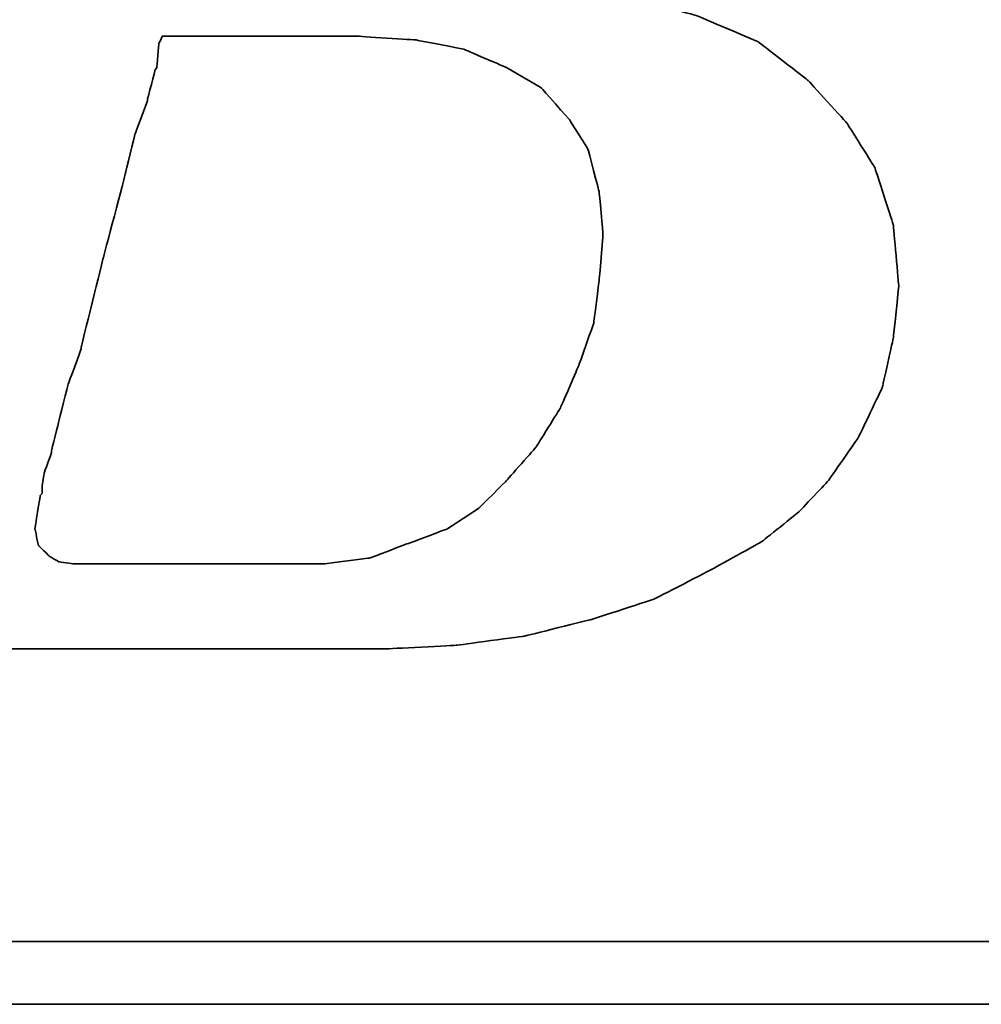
# Model space of a CAD drawing. Header units: millimetres. Extents: x 856 to 1271, y 121 to 254.
# Tile 27 of 51: x 1162.73 to 1164.68, y 160.51 to 162.51. Entities that reach past the tile are written whole.
import ezdxf

# ---------------------------------------------------------------- set-up
doc = ezdxf.new("R2010")
doc.units = ezdxf.units.MM
doc.layers.add('DIM', color=4, linetype='CONTINUOUS')
doc.layers.add('layer 1', color=7, linetype='CONTINUOUS')

# ---------------------------------------------------------------- blocks, each defined once
blk = doc.blocks.new('TBI MOTION logo(完整正式版)')
at = {"layer": 'layer 1', "color": 22, "lineweight": 35}
for points, knots in [([(-64.65375, -6.86375), (-64.65375, -6.86375), (-64.84375, -7.29625), (-64.84375, -7.29625), (-64.84375, -7.29625), (-64.84375, -7.29625), (-64.86875, -7.34375), (-64.86875, -7.34375), (-64.86875, -7.34375), (-64.86875, -7.34375), (-64.86875, -7.36875), (-64.86875, -7.36875), (-64.86875, -7.36875), (-64.86875, -7.36875), (-65.15375, -7.65375), (-65.15375, -7.65375), (-65.15375, -7.65375), (-65.15375, -7.65375), (-65.17875, -7.65375), (-65.17875, -7.65375), (-65.17875, -7.65375), (-65.17875, -7.65375), (-65.20375, -7.67875), (-65.20375, -7.67875), (-65.20375, -7.67875), (-65.20375, -7.67875), (-65.58875, -7.87125), (-65.58875, -7.87125), (-65.58875, -7.87125), (-65.58875, -7.87125), (-65.63375, -7.87125), (-65.63375, -7.87125), (-65.63375, -7.87125), (-65.63375, -7.87125), (-65.65875, -7.89375), (-65.65875, -7.89375), (-65.65875, -7.89375), (-65.65875, -7.89375), (-66.09375, -7.94375), (-66.09375, -7.94375), (-66.09375, -7.94375), (-66.09375, -7.94375), (-66.11375, -7.94375), (-66.11375, -7.94375), (-66.11375, -7.94375), (-66.11375, -7.94375), (-66.16375, -7.94375), (-66.16375, -7.94375), (-66.16375, -7.94375), (-66.16375, -7.94375), (-66.30875, -7.94375), (-66.30875, -7.94375), (-66.30875, -7.94375), (-66.30875, -7.94375), (-66.69375, -7.94375), (-66.69375, -7.94375), (-66.69375, -7.94375), (-66.69375, -7.94375), (-67.07375, -7.94375), (-67.07375, -7.94375), (-67.07375, -7.94375), (-67.07375, -7.94375), (-67.12375, -7.94375), (-67.12375, -7.94375), (-67.12375, -7.94375), (-67.12375, -7.94375), (-67.12375, -7.96625), (-67.12375, -7.96625), (-67.12375, -7.96625), (-67.12375, -7.96625), (-67.14875, -7.99125), (-67.14875, -7.99125), (-67.14875, -7.99125), (-67.14875, -7.99125), (-67.24375, -8.34875), (-67.24375, -8.34875), (-67.24375, -8.34875), (-67.24375, -8.34875), (-67.31375, -8.68625), (-67.31375, -8.68625), (-67.31375, -8.68625), (-67.31375, -8.68625), (-67.26875, -8.68625), (-67.26875, -8.68625), (-67.26875, -8.68625), (-67.26875, -8.68625), (-67.07375, -8.68625), (-67.07375, -8.68625), (-67.07375, -8.68625), (-67.07375, -8.68625), (-66.54875, -8.68625), (-66.54875, -8.68625), (-66.54875, -8.68625), (-66.54875, -8.68625), (-65.82625, -8.68625), (-65.82625, -8.68625), (-65.82625, -8.68625), (-65.82625, -8.68625), (-65.01375, -8.68625), (-65.01375, -8.68625), (-65.01375, -8.68625), (-65.01375, -8.68625), (-64.05375, -8.68625), (-64.05375, -8.68625), (-64.05375, -8.68625), (-64.05375, -8.68625), (-62.08375, -8.68625), (-62.08375, -8.68625), (-62.08375, -8.68625), (-62.08375, -8.68625), (-60.06875, -8.68625), (-60.06875, -8.68625), (-60.06875, -8.68625), (-60.06875, -8.68625), (-59.10875, -8.68625), (-59.10875, -8.68625), (-59.10875, -8.68625), (-59.10875, -8.68625), (-58.29375, -8.68625), (-58.29375, -8.68625), (-58.29375, -8.68625), (-58.29375, -8.68625), (-57.57375, -8.68625), (-57.57375, -8.68625), (-57.57375, -8.68625), (-57.57375, -8.68625), (-57.04875, -8.68625), (-57.04875, -8.68625), (-57.04875, -8.68625), (-57.04875, -8.68625), (-56.85375, -8.68625), (-56.85375, -8.68625), (-56.85375, -8.68625), (-56.85375, -8.68625), (-56.70875, -8.68625), (-56.70875, -8.68625), (-56.70875, -8.68625), (-56.70875, -8.68625), (-56.61375, -8.68625), (-56.61375, -8.68625), (-56.61375, -8.68625), (-56.61375, -8.68625), (-56.56875, -8.68625), (-56.56875, -8.68625), (-56.56875, -8.68625), (-56.56875, -8.68625), (-55.65375, -8.63875), (-55.65375, -8.63875), (-55.65375, -8.63875), (-55.65375, -8.63875), (-54.76875, -8.51875), (-54.76875, -8.51875), (-54.76875, -8.51875), (-54.76875, -8.51875), (-53.90375, -8.30375), (-53.90375, -8.30375), (-53.90375, -8.30375), (-53.90375, -8.30375), (-53.08875, -8.03875), (-53.08875, -8.03875), (-53.08875, -8.03875), (-53.08875, -8.03875), (-52.34375, -7.65375), (-52.34375, -7.65375), (-52.34375, -7.65375), (-52.34375, -7.65375), (-51.69875, -7.29625), (-51.69875, -7.29625), (-51.69875, -7.29625), (-51.69875, -7.29625), (-51.21875, -6.91125), (-51.21875, -6.91125), (-51.21875, -6.91125), (-51.21875, -6.91125), (-50.83375, -6.50375), (-50.83375, -6.50375), (-50.83375, -6.50375), (-50.83375, -6.50375), (-50.44875, -5.94875), (-50.44875, -5.94875), (-50.44875, -5.94875), (-50.44875, -5.94875), (-50.13875, -5.30375), (-50.13875, -5.30375), (-50.13875, -5.30375), (-50.13875, -5.30375), (-49.99375, -4.65375), (-49.99375, -4.65375), (-49.99375, -4.65375), (-49.99375, -4.65375), (-49.92375, -3.98375), (-49.92375, -3.98375), (-49.92375, -3.98375), (-49.92375, -3.98375), (-49.99375, -3.19374), (-49.99375, -3.19374), (-49.99375, -3.19374), (-49.99375, -3.19374), (-50.23374, -2.44874), (-50.23374, -2.44874), (-50.23374, -2.44874), (-50.23374, -2.44874), (-50.59375, -1.87374), (-50.59375, -1.87374), (-50.59375, -1.87374), (-50.59375, -1.87374), (-51.09875, -1.31874), (-51.09875, -1.31874), (-51.09875, -1.31874), (-51.09875, -1.31874), (-51.74375, -0.81875), (-51.74375, -0.81875), (-51.74375, -0.81875), (-51.74375, -0.81875), (-52.53875, -0.48125), (-52.53875, -0.48125), (-52.53875, -0.48125), (-52.53875, -0.48125), (-53.47375, -0.21875), (-53.47375, -0.21875), (-53.47375, -0.21875), (-53.47375, -0.21875), (-54.52875, -0.04874), (-54.52875, -0.04874), (-54.52875, -0.04874), (-54.52875, -0.04874), (-55.65375, 0.12125), (-55.65375, 0.12125), (-55.65375, 0.12125), (-55.65375, 0.12125), (-54.50375, 0.28624), (-54.50375, 0.28624), (-54.50375, 0.28624), (-54.50375, 0.28624), (-53.83375, 0.38124), (-53.83375, 0.38124), (-53.83375, 0.38124), (-53.83375, 0.38124), (-53.18375, 0.50125), (-53.18375, 0.50125), (-53.18375, 0.50125), (-53.18375, 0.50125), (-52.55875, 0.66874), (-52.55875, 0.66874), (-52.55875, 0.66874), (-52.55875, 0.66874), (-52.03375, 0.86124), (-52.03375, 0.86124), (-52.03375, 0.86124), (-52.03375, 0.86124), (-51.50374, 1.03124), (-51.50374, 1.03124), (-51.50374, 1.03124), (-51.50374, 1.03124), (-51.09875, 1.27125), (-51.09875, 1.27125), (-51.09875, 1.27125), (-51.09875, 1.27125), (-50.71375, 1.48624), (-50.71375, 1.48624), (-50.71375, 1.48624), (-50.71375, 1.48624), (-50.37625, 1.77625), (-50.37625, 1.77625), (-50.37625, 1.77625), (-50.37625, 1.77625), (-49.82375, 2.37625), (-49.82375, 2.37625), (-49.82375, 2.37625), (-49.82375, 2.37625), (-49.41875, 2.99625), (-49.41875, 2.99625), (-49.41875, 2.99625), (-49.41875, 2.99625), (-49.22375, 3.76625), (-49.22375, 3.76625), (-49.22375, 3.76625), (-49.22375, 3.76625), (-49.15375, 4.50874), (-49.15375, 4.50874), (-49.15375, 4.50874), (-49.15375, 4.50874), (-49.20375, 5.25125), (-49.20375, 5.25125), (-49.20375, 5.25125), (-49.20375, 5.25125), (-49.41875, 5.92625), (-49.41875, 5.92625), (-49.41875, 5.92625), (-49.41875, 5.92625), (-49.77875, 6.47625), (-49.77875, 6.47625), (-49.77875, 6.47625), (-49.77875, 6.47625), (-50.33125, 7.02624), (-50.33125, 7.02624), (-50.33125, 7.02624), (-50.33125, 7.02624), (-51.00125, 7.43625), (-51.00125, 7.43625), (-51.00125, 7.43625), (-51.00125, 7.43625), (-51.79375, 7.72625), (-51.79375, 7.72625), (-51.79375, 7.72625), (-51.79375, 7.72625), (-52.72875, 7.89124), (-52.72875, 7.89124), (-52.72875, 7.89124), (-52.72875, 7.89124), (-53.83375, 7.98625), (-53.83375, 7.98625), (-53.83375, 7.98625), (-53.83375, 7.98625), (-53.92875, 7.98625), (-53.92875, 7.98625), (-53.92875, 7.98625), (-53.92875, 7.98625), (-54.26375, 7.98625), (-54.26375, 7.98625), (-54.26375, 7.98625), (-54.26375, 7.98625), (-54.74375, 7.98625), (-54.74375, 7.98625), (-54.74375, 7.98625), (-54.74375, 7.98625), (-55.36875, 7.98625), (-55.36875, 7.98625), (-55.36875, 7.98625), (-55.36875, 7.98625), (-56.13375, 7.98625), (-56.13375, 7.98625), (-56.13375, 7.98625), (-56.13375, 7.98625), (-56.94875, 7.98625), (-56.94875, 7.98625), (-56.94875, 7.98625), (-56.94875, 7.98625), (-58.77625, 7.98625), (-58.77625, 7.98625), (-58.77625, 7.98625), (-58.77625, 7.98625), (-60.59875, 7.98625), (-60.59875, 7.98625), (-60.59875, 7.98625), (-60.59875, 7.98625), (-61.41375, 7.98625), (-61.41375, 7.98625), (-61.41375, 7.98625), (-61.41375, 7.98625), (-62.17875, 7.98625), (-62.17875, 7.98625), (-62.17875, 7.98625), (-62.17875, 7.98625), (-62.80375, 7.98625), (-62.80375, 7.98625), (-62.80375, 7.98625), (-62.80375, 7.98625), (-63.30625, 7.98625), (-63.30625, 7.98625), (-63.30625, 7.98625), (-63.30625, 7.98625), (-63.57375, 7.98625), (-63.57375, 7.98625), (-63.57375, 7.98625), (-63.57375, 7.98625), (-63.57375, 7.96375), (-63.57375, 7.96375), (-63.57375, 7.96375), (-63.57375, 7.96375), (-63.59875, 7.94125), (-63.59875, 7.94125), (-63.59875, 7.94125), (-63.59875, 7.94125), (-63.69375, 7.55625), (-63.69375, 7.55625), (-63.69375, 7.55625), (-63.69375, 7.55625), (-63.76375, 7.24624), (-63.76375, 7.24624), (-63.76375, 7.24624), (-63.76375, 7.24624), (-63.23875, 7.24624), (-63.23875, 7.24624), (-63.23875, 7.24624), (-63.23875, 7.24624), (-62.75875, 7.24624), (-62.75875, 7.24624), (-62.75875, 7.24624), (-62.75875, 7.24624), (-62.61125, 7.24624), (-62.61125, 7.24624), (-62.61125, 7.24624), (-62.61125, 7.24624), (-62.56625, 7.24624), (-62.56625, 7.24624), (-62.56625, 7.24624), (-62.56625, 7.24624), (-62.22875, 7.24624), (-62.22875, 7.24624), (-62.22875, 7.24624), (-62.22875, 7.24624), (-62.20375, 7.24624), (-62.20375, 7.24624), (-62.20375, 7.24624), (-62.20375, 7.24624), (-62.17875, 7.21875), (-62.17875, 7.21875), (-62.17875, 7.21875), (-62.17875, 7.21875), (-61.96375, 7.17125), (-61.96375, 7.17125), (-61.96375, 7.17125), (-61.96375, 7.17125), (-61.72375, 7.12624), (-61.72375, 7.12624), (-61.72375, 7.12624), (-61.72375, 7.12624), (-61.70375, 7.12624), (-61.70375, 7.12624), (-61.70375, 7.12624), (-61.70375, 7.12624), (-61.55875, 7.07624), (-61.55875, 7.07624), (-61.55875, 7.07624), (-61.55875, 7.07624), (-61.50875, 7.07624), (-61.50875, 7.07624), (-61.50875, 7.07624), (-61.50875, 7.07624), (-61.48375, 7.02624), (-61.48375, 7.02624), (-61.48375, 7.02624), (-61.48375, 7.02624), (-61.31875, 6.83375), (-61.31875, 6.83375), (-61.31875, 6.83375), (-61.31875, 6.83375), (-61.29375, 6.81125), (-61.29375, 6.81125), (-61.29375, 6.81125), (-61.29375, 6.81125), (-61.29375, 6.78625), (-61.29375, 6.78625), (-61.29375, 6.78625), (-61.29375, 6.78625), (-61.19875, 6.50124), (-61.19875, 6.50124), (-61.19875, 6.50124), (-61.19875, 6.50124), (-61.17375, 6.45124), (-61.17375, 6.45124), (-61.17375, 6.45124), (-61.17375, 6.45124), (-61.19875, 6.40625), (-61.19875, 6.40625), (-61.19875, 6.40625), (-61.19875, 6.40625), (-61.26875, 5.99624), (-61.26875, 5.99624), (-61.26875, 5.99624), (-61.26875, 5.99624), (-61.26875, 5.85125), (-61.26875, 5.85125), (-61.26875, 5.85125), (-61.26875, 5.85125), (-61.26875, 5.82625), (-61.26875, 5.82625), (-61.26875, 5.82625), (-61.26875, 5.82625), (-61.29375, 5.80625), (-61.29375, 5.80625), (-61.29375, 5.80625), (-61.29375, 5.80625), (-61.34125, 5.66125), (-61.34125, 5.66125), (-61.34125, 5.66125), (-61.34125, 5.66125), (-61.41375, 5.44625), (-61.41375, 5.44625), (-61.41375, 5.44625), (-61.41375, 5.44625), (-61.48375, 5.15625), (-61.48375, 5.15625), (-61.48375, 5.15625), (-61.48375, 5.15625), (-61.58375, 4.82124), (-61.58375, 4.82124), (-61.58375, 4.82124), (-61.58375, 4.82124), (-61.79875, 4.00375), (-61.79875, 4.00375), (-61.79875, 4.00375), (-61.79875, 4.00375), (-62.05875, 2.99625), (-62.05875, 2.99625), (-62.05875, 2.99625), (-62.05875, 2.99625), (-62.34875, 1.91625), (-62.34875, 1.91625), (-62.34875, 1.91625), (-62.34875, 1.91625), (-62.97375, -0.41124), (-62.97375, -0.41124), (-62.97375, -0.41124), (-62.97375, -0.41124), (-63.59875, -2.75875), (-63.59875, -2.75875), (-63.59875, -2.75875), (-63.59875, -2.75875), (-63.88375, -3.86374), (-63.88375, -3.86374), (-63.88375, -3.86374), (-63.88375, -3.86374), (-64.14875, -4.82374), (-64.14875, -4.82374), (-64.14875, -4.82374), (-64.14875, -4.82374), (-64.36375, -5.64125), (-64.36375, -5.64125), (-64.36375, -5.64125), (-64.36375, -5.64125), (-64.43625, -5.97625), (-64.43625, -5.97625), (-64.43625, -5.97625), (-64.43625, -5.97625), (-64.50875, -6.28625), (-64.50875, -6.28625), (-64.50875, -6.28625), (-64.50875, -6.28625), (-64.50875, -6.30875), (-64.50875, -6.30875), (-64.50875, -6.30875), (-64.50875, -6.30875), (-64.57875, -6.50375), (-64.57875, -6.50375), (-64.57875, -6.50375), (-64.57875, -6.50375), (-64.62875, -6.69625), (-64.62875, -6.69625), (-64.62875, -6.69625), (-64.62875, -6.69625), (-64.62875, -6.76875), (-64.62875, -6.76875), (-64.62875, -6.76875), (-64.62875, -6.76875), (-64.62875, -6.81375), (-64.62875, -6.81375), (-64.62875, -6.81375), (-64.62875, -6.81375), (-64.62875, -6.83875), (-64.62875, -6.83875), (-64.62875, -6.83875), (-64.62875, -6.83875), (-64.65375, -6.86375), (-64.65375, -6.86375)], [0, 0, 0, 0, 0.00719424, 0.00719424, 0.00719424, 0.00719425, 0.01438849, 0.01438849, 0.01438849, 0.0143885, 0.02158273, 0.02158273, 0.02158273, 0.02158274, 0.02877698, 0.02877698, 0.02877698, 0.02877699, 0.03597122, 0.03597122, 0.03597122, 0.03597123, 0.04316547, 0.04316547, 0.04316547, 0.04316548, 0.05035971, 0.05035971, 0.05035971, 0.05035972, 0.05755396, 0.05755396, 0.05755396, 0.05755397, 0.0647482, 0.0647482, 0.0647482, 0.06474821, 0.07194245, 0.07194245, 0.07194245, 0.07194246, 0.07913669, 0.07913669, 0.07913669, 0.0791367, 0.08633094, 0.08633094, 0.08633094, 0.08633095, 0.09352518, 0.09352518, 0.09352518, 0.09352519, 0.10071942, 0.10071942, 0.10071942, 0.10071943, 0.10791367, 0.10791367, 0.10791367, 0.10791368, 0.11510791, 0.11510791, 0.11510791, 0.11510792, 0.12230216, 0.12230216, 0.12230216, 0.12230217, 0.1294964, 0.1294964, 0.1294964, 0.12949641, 0.13669065, 0.13669065, 0.13669065, 0.13669066, 0.14388489, 0.14388489, 0.14388489, 0.1438849, 0.15107914, 0.15107914, 0.15107914, 0.15107915, 0.15827338, 0.15827338, 0.15827338, 0.15827339, 0.16546763, 0.16546763, 0.16546763, 0.16546764, 0.17266187, 0.17266187, 0.17266187, 0.17266188, 0.17985612, 0.17985612, 0.17985612, 0.17985613, 0.18705036, 0.18705036, 0.18705036, 0.18705037, 0.1942446, 0.1942446, 0.1942446, 0.19424461, 0.20143885, 0.20143885, 0.20143885, 0.20143886, 0.20863309, 0.20863309, 0.20863309, 0.2086331, 0.21582734, 0.21582734, 0.21582734, 0.21582735, 0.22302158, 0.22302158, 0.22302158, 0.22302159, 0.23021583, 0.23021583, 0.23021583, 0.23021584, 0.23741007, 0.23741007, 0.23741007, 0.23741008, 0.24460432, 0.24460432, 0.24460432, 0.24460433, 0.25179856, 0.25179856, 0.25179856, 0.25179857, 0.25899281, 0.25899281, 0.25899281, 0.25899282, 0.26618705, 0.26618705, 0.26618705, 0.26618706, 0.27338129, 0.27338129, 0.27338129, 0.2733813, 0.28057554, 0.28057554, 0.28057554, 0.28057555, 0.28776978, 0.28776978, 0.28776978, 0.28776979, 0.29496403, 0.29496403, 0.29496403, 0.29496404, 0.30215827, 0.30215827, 0.30215827, 0.30215828, 0.30935252, 0.30935252, 0.30935252, 0.30935253, 0.31654676, 0.31654676, 0.31654676, 0.31654677, 0.32374101, 0.32374101, 0.32374101, 0.32374102, 0.33093525, 0.33093525, 0.33093525, 0.33093526, 0.3381295, 0.3381295, 0.3381295, 0.33812951, 0.34532374, 0.34532374, 0.34532374, 0.34532375, 0.35251799, 0.35251799, 0.35251799, 0.352518, 0.35971223, 0.35971223, 0.35971223, 0.35971224, 0.36690647, 0.36690647, 0.36690647, 0.36690648, 0.37410072, 0.37410072, 0.37410072, 0.37410073, 0.38129496, 0.38129496, 0.38129496, 0.38129497, 0.38848921, 0.38848921, 0.38848921, 0.38848922, 0.39568345, 0.39568345, 0.39568345, 0.39568346, 0.4028777, 0.4028777, 0.4028777, 0.40287771, 0.41007194, 0.41007194, 0.41007194, 0.41007195, 0.41726619, 0.41726619, 0.41726619, 0.4172662, 0.42446043, 0.42446043, 0.42446043, 0.42446044, 0.43165468, 0.43165468, 0.43165468, 0.43165469, 0.43884892, 0.43884892, 0.43884892, 0.43884893, 0.44604317, 0.44604317, 0.44604317, 0.44604318, 0.45323741, 0.45323741, 0.45323741, 0.45323742, 0.46043165, 0.46043165, 0.46043165, 0.46043166, 0.4676259, 0.4676259, 0.4676259, 0.46762591, 0.47482014, 0.47482014, 0.47482014, 0.47482015, 0.48201439, 0.48201439, 0.48201439, 0.4820144, 0.48920863, 0.48920863, 0.48920863, 0.48920864, 0.49640288, 0.49640288, 0.49640288, 0.49640289, 0.50359712, 0.50359712, 0.50359712, 0.50359713, 0.51079137, 0.51079137, 0.51079137, 0.51079138, 0.51798561, 0.51798561, 0.51798561, 0.51798562, 0.52517986, 0.52517986, 0.52517986, 0.52517987, 0.5323741, 0.5323741, 0.5323741, 0.53237411, 0.53956835, 0.53956835, 0.53956835, 0.53956836, 0.54676259, 0.54676259, 0.54676259, 0.5467626, 0.55395683, 0.55395683, 0.55395683, 0.55395684, 0.56115108, 0.56115108, 0.56115108, 0.56115109, 0.56834532, 0.56834532, 0.56834532, 0.56834533, 0.57553957, 0.57553957, 0.57553957, 0.57553958, 0.58273381, 0.58273381, 0.58273381, 0.58273382, 0.58992806, 0.58992806, 0.58992806, 0.58992807, 0.5971223, 0.5971223, 0.5971223, 0.59712231, 0.60431655, 0.60431655, 0.60431655, 0.60431656, 0.61151079, 0.61151079, 0.61151079, 0.6115108, 0.61870504, 0.61870504, 0.61870504, 0.61870505, 0.62589928, 0.62589928, 0.62589928, 0.62589929, 0.63309353, 0.63309353, 0.63309353, 0.63309354, 0.64028777, 0.64028777, 0.64028777, 0.64028778, 0.64748201, 0.64748201, 0.64748201, 0.64748202, 0.65467626, 0.65467626, 0.65467626, 0.65467627, 0.6618705, 0.6618705, 0.6618705, 0.66187051, 0.66906475, 0.66906475, 0.66906475, 0.66906476, 0.67625899, 0.67625899, 0.67625899, 0.676259, 0.68345324, 0.68345324, 0.68345324, 0.68345325, 0.69064748, 0.69064748, 0.69064748, 0.69064749, 0.69784173, 0.69784173, 0.69784173, 0.69784174, 0.70503597, 0.70503597, 0.70503597, 0.70503598, 0.71223022, 0.71223022, 0.71223022, 0.71223023, 0.71942446, 0.71942446, 0.71942446, 0.71942447, 0.72661871, 0.72661871, 0.72661871, 0.72661872, 0.73381295, 0.73381295, 0.73381295, 0.73381296, 0.74100719, 0.74100719, 0.74100719, 0.7410072, 0.74820144, 0.74820144, 0.74820144, 0.74820145, 0.75539568, 0.75539568, 0.75539568, 0.75539569, 0.76258993, 0.76258993, 0.76258993, 0.76258994, 0.76978417, 0.76978417, 0.76978417, 0.76978418, 0.77697842, 0.77697842, 0.77697842, 0.77697843, 0.78417266, 0.78417266, 0.78417266, 0.78417267, 0.79136691, 0.79136691, 0.79136691, 0.79136692, 0.79856115, 0.79856115, 0.79856115, 0.79856116, 0.8057554, 0.8057554, 0.8057554, 0.80575541, 0.81294964, 0.81294964, 0.81294964, 0.81294965, 0.82014388, 0.82014388, 0.82014388, 0.82014389, 0.82733813, 0.82733813, 0.82733813, 0.82733814, 0.83453237, 0.83453237, 0.83453237, 0.83453238, 0.84172662, 0.84172662, 0.84172662, 0.84172663, 0.84892086, 0.84892086, 0.84892086, 0.84892087, 0.85611511, 0.85611511, 0.85611511, 0.85611512, 0.86330935, 0.86330935, 0.86330935, 0.86330936, 0.8705036, 0.8705036, 0.8705036, 0.87050361, 0.87769784, 0.87769784, 0.87769784, 0.87769785, 0.88489209, 0.88489209, 0.88489209, 0.8848921, 0.89208633, 0.89208633, 0.89208633, 0.89208634, 0.89928058, 0.89928058, 0.89928058, 0.89928059, 0.90647482, 0.90647482, 0.90647482, 0.90647483, 0.91366906, 0.91366906, 0.91366906, 0.91366907, 0.92086331, 0.92086331, 0.92086331, 0.92086332, 0.92805755, 0.92805755, 0.92805755, 0.92805756, 0.9352518, 0.9352518, 0.9352518, 0.93525181, 0.94244604, 0.94244604, 0.94244604, 0.94244605, 0.94964029, 0.94964029, 0.94964029, 0.9496403, 0.95683453, 0.95683453, 0.95683453, 0.95683454, 0.96402878, 0.96402878, 0.96402878, 0.96402879, 0.97122302, 0.97122302, 0.97122302, 0.97122303, 0.97841727, 0.97841727, 0.97841727, 0.97841728, 0.98561151, 0.98561151, 0.98561151, 0.98561152, 0.99280576, 0.99280576, 0.99280576, 0.99280577, 1, 1, 1, 1]), ([(-61.03125, -6.57375), (-61.03125, -6.57375), (-61.03125, -6.67125), (-61.03125, -6.67125), (-61.03125, -6.67125), (-61.03125, -6.67125), (-61.05375, -6.69625), (-61.05375, -6.69625), (-61.05375, -6.69625), (-61.05375, -6.69625), (-61.12375, -7.12875), (-61.12375, -7.12875), (-61.12375, -7.12875), (-61.12375, -7.12875), (-61.07875, -7.34375), (-61.07875, -7.34375), (-61.07875, -7.34375), (-61.07875, -7.34375), (-60.93375, -7.48875), (-60.93375, -7.48875), (-60.93375, -7.48875), (-60.93375, -7.48875), (-60.81375, -7.55625), (-60.81375, -7.55625), (-60.81375, -7.55625), (-60.81375, -7.55625), (-60.62375, -7.58375), (-60.62375, -7.58375), (-60.62375, -7.58375), (-60.62375, -7.58375), (-60.30875, -7.58375), (-60.30875, -7.58375), (-60.30875, -7.58375), (-60.30875, -7.58375), (-59.97375, -7.58375), (-59.97375, -7.58375), (-59.97375, -7.58375), (-59.97375, -7.58375), (-59.87875, -7.58375), (-59.87875, -7.58375), (-59.87875, -7.58375), (-59.87875, -7.58375), (-59.63625, -7.58375), (-59.63625, -7.58375), (-59.63625, -7.58375), (-59.63625, -7.58375), (-58.96875, -7.58375), (-58.96875, -7.58375), (-58.96875, -7.58375), (-58.96875, -7.58375), (-58.29375, -7.58375), (-58.29375, -7.58375), (-58.29375, -7.58375), (-58.29375, -7.58375), (-58.05375, -7.58375), (-58.05375, -7.58375), (-58.05375, -7.58375), (-58.05375, -7.58375), (-57.98375, -7.58375), (-57.98375, -7.58375), (-57.98375, -7.58375), (-57.98375, -7.58375), (-57.35875, -7.58375), (-57.35875, -7.58375), (-57.35875, -7.58375), (-57.35875, -7.58375), (-56.78375, -7.50875), (-56.78375, -7.50875), (-56.78375, -7.50875), (-56.78375, -7.50875), (-56.27875, -7.31875), (-56.27875, -7.31875), (-56.27875, -7.31875), (-56.27875, -7.31875), (-55.77375, -7.12875), (-55.77375, -7.12875), (-55.77375, -7.12875), (-55.77375, -7.12875), (-55.36875, -6.86375), (-55.36875, -6.86375), (-55.36875, -6.86375), (-55.36875, -6.86375), (-55.00875, -6.50375), (-55.00875, -6.50375), (-55.00875, -6.50375), (-55.00875, -6.50375), (-54.62375, -6.06875), (-54.62375, -6.06875), (-54.62375, -6.06875), (-54.62375, -6.06875), (-54.31375, -5.56875), (-54.31375, -5.56875), (-54.31375, -5.56875), (-54.31375, -5.56875), (-54.07375, -5.01625), (-54.07375, -5.01625), (-54.07375, -5.01625), (-54.07375, -5.01625), (-53.87875, -4.46374), (-53.87875, -4.46374), (-53.87875, -4.46374), (-53.87875, -4.46374), (-53.80875, -3.91375), (-53.80875, -3.91375), (-53.80875, -3.91375), (-53.80875, -3.91375), (-53.75875, -3.31375), (-53.75875, -3.31375), (-53.75875, -3.31375), (-53.75875, -3.31375), (-53.80875, -2.75875), (-53.80875, -2.75875), (-53.80875, -2.75875), (-53.80875, -2.75875), (-53.95375, -2.20875), (-53.95375, -2.20875), (-53.95375, -2.20875), (-53.95375, -2.20875), (-54.19375, -1.82625), (-54.19375, -1.82625), (-54.19375, -1.82625), (-54.19375, -1.82625), (-54.55375, -1.41875), (-54.55375, -1.41875), (-54.55375, -1.41875), (-54.55375, -1.41875), (-55.00875, -1.15125), (-55.00875, -1.15125), (-55.00875, -1.15125), (-55.00875, -1.15125), (-55.56125, -0.91375), (-55.56125, -0.91375), (-55.56125, -0.91375), (-55.56125, -0.91375), (-56.18125, -0.79375), (-56.18125, -0.79375), (-56.18125, -0.79375), (-56.18125, -0.79375), (-56.94875, -0.74374), (-56.94875, -0.74374), (-56.94875, -0.74374), (-56.94875, -0.74374), (-56.99875, -0.74374), (-56.99875, -0.74374), (-56.99875, -0.74374), (-56.99875, -0.74374), (-57.09375, -0.74374), (-57.09375, -0.74374), (-57.09375, -0.74374), (-57.09375, -0.74374), (-57.38375, -0.74374), (-57.38375, -0.74374), (-57.38375, -0.74374), (-57.38375, -0.74374), (-57.76875, -0.74374), (-57.76875, -0.74374), (-57.76875, -0.74374), (-57.76875, -0.74374), (-58.24625, -0.74374), (-58.24625, -0.74374), (-58.24625, -0.74374), (-58.24625, -0.74374), (-58.72875, -0.74374), (-58.72875, -0.74374), (-58.72875, -0.74374), (-58.72875, -0.74374), (-59.20875, -0.74374), (-59.20875, -0.74374), (-59.20875, -0.74374), (-59.20875, -0.74374), (-59.46875, -0.74374), (-59.46875, -0.74374), (-59.46875, -0.74374), (-59.46875, -0.74374), (-59.51625, -0.83875), (-59.51625, -0.83875), (-59.51625, -0.83875), (-59.51625, -0.83875), (-59.54375, -1.15125), (-59.54375, -1.15125), (-59.54375, -1.15125), (-59.54375, -1.15125), (-59.56375, -1.17874), (-59.56375, -1.17874), (-59.56375, -1.17874), (-59.56375, -1.17874), (-59.66375, -1.55875), (-59.66375, -1.55875), (-59.66375, -1.55875), (-59.66375, -1.55875), (-59.66375, -1.58375), (-59.66375, -1.58375), (-59.66375, -1.58375), (-59.66375, -1.58375), (-59.82875, -2.01874), (-59.82875, -2.01874), (-59.82875, -2.01874), (-59.82875, -2.01874), (-59.94875, -2.52125), (-59.94875, -2.52125), (-59.94875, -2.52125), (-59.94875, -2.52125), (-60.23875, -3.62375), (-60.23875, -3.62375), (-60.23875, -3.62375), (-60.23875, -3.62375), (-60.52375, -4.77624), (-60.52375, -4.77624), (-60.52375, -4.77624), (-60.52375, -4.77624), (-60.52375, -4.79874), (-60.52375, -4.79874), (-60.52375, -4.79874), (-60.52375, -4.79874), (-60.69125, -5.25375), (-60.69125, -5.25375), (-60.69125, -5.25375), (-60.69125, -5.25375), (-60.81375, -5.73625), (-60.81375, -5.73625), (-60.81375, -5.73625), (-60.81375, -5.73625), (-60.90875, -6.11875), (-60.90875, -6.11875), (-60.90875, -6.11875), (-60.90875, -6.11875), (-60.90875, -6.14375), (-60.90875, -6.14375), (-60.90875, -6.14375), (-60.90875, -6.14375), (-61.00375, -6.40875), (-61.00375, -6.40875), (-61.00375, -6.40875), (-61.00375, -6.40875), (-61.03125, -6.57375), (-61.03125, -6.57375)], [0, 0, 0, 0, 0.01694915, 0.01694915, 0.01694915, 0.01694916, 0.03389831, 0.03389831, 0.03389831, 0.03389832, 0.05084746, 0.05084746, 0.05084746, 0.05084747, 0.06779661, 0.06779661, 0.06779661, 0.06779662, 0.08474576, 0.08474576, 0.08474576, 0.08474577, 0.10169492, 0.10169492, 0.10169492, 0.10169493, 0.11864407, 0.11864407, 0.11864407, 0.11864408, 0.13559322, 0.13559322, 0.13559322, 0.13559323, 0.15254237, 0.15254237, 0.15254237, 0.15254238, 0.16949153, 0.16949153, 0.16949153, 0.16949154, 0.18644068, 0.18644068, 0.18644068, 0.18644069, 0.20338983, 0.20338983, 0.20338983, 0.20338984, 0.22033898, 0.22033898, 0.22033898, 0.22033899, 0.23728814, 0.23728814, 0.23728814, 0.23728815, 0.25423729, 0.25423729, 0.25423729, 0.2542373, 0.27118644, 0.27118644, 0.27118644, 0.27118645, 0.28813559, 0.28813559, 0.28813559, 0.2881356, 0.30508475, 0.30508475, 0.30508475, 0.30508476, 0.3220339, 0.3220339, 0.3220339, 0.32203391, 0.33898305, 0.33898305, 0.33898305, 0.33898306, 0.3559322, 0.3559322, 0.3559322, 0.35593221, 0.37288136, 0.37288136, 0.37288136, 0.37288137, 0.38983051, 0.38983051, 0.38983051, 0.38983052, 0.40677966, 0.40677966, 0.40677966, 0.40677967, 0.42372881, 0.42372881, 0.42372881, 0.42372882, 0.44067797, 0.44067797, 0.44067797, 0.44067798, 0.45762712, 0.45762712, 0.45762712, 0.45762713, 0.47457627, 0.47457627, 0.47457627, 0.47457628, 0.49152542, 0.49152542, 0.49152542, 0.49152543, 0.50847458, 0.50847458, 0.50847458, 0.50847459, 0.52542373, 0.52542373, 0.52542373, 0.52542374, 0.54237288, 0.54237288, 0.54237288, 0.54237289, 0.55932203, 0.55932203, 0.55932203, 0.55932204, 0.57627119, 0.57627119, 0.57627119, 0.5762712, 0.59322034, 0.59322034, 0.59322034, 0.59322035, 0.61016949, 0.61016949, 0.61016949, 0.6101695, 0.62711864, 0.62711864, 0.62711864, 0.62711865, 0.6440678, 0.6440678, 0.6440678, 0.64406781, 0.66101695, 0.66101695, 0.66101695, 0.66101696, 0.6779661, 0.6779661, 0.6779661, 0.67796611, 0.69491525, 0.69491525, 0.69491525, 0.69491526, 0.71186441, 0.71186441, 0.71186441, 0.71186442, 0.72881356, 0.72881356, 0.72881356, 0.72881357, 0.74576271, 0.74576271, 0.74576271, 0.74576272, 0.76271186, 0.76271186, 0.76271186, 0.76271187, 0.77966102, 0.77966102, 0.77966102, 0.77966103, 0.79661017, 0.79661017, 0.79661017, 0.79661018, 0.81355932, 0.81355932, 0.81355932, 0.81355933, 0.83050847, 0.83050847, 0.83050847, 0.83050848, 0.84745763, 0.84745763, 0.84745763, 0.84745764, 0.86440678, 0.86440678, 0.86440678, 0.86440679, 0.88135593, 0.88135593, 0.88135593, 0.88135594, 0.89830508, 0.89830508, 0.89830508, 0.89830509, 0.91525424, 0.91525424, 0.91525424, 0.91525425, 0.93220339, 0.93220339, 0.93220339, 0.9322034, 0.94915254, 0.94915254, 0.94915254, 0.94915255, 0.96610169, 0.96610169, 0.96610169, 0.9661017, 0.98305085, 0.98305085, 0.98305085, 0.98305086, 1, 1, 1, 1]), ([(75.90875, -9.47875), (75.90875, -9.47875), (75.90875, -12.28625), (75.90875, -12.28625), (75.90875, -12.28625), (75.90875, -12.28625), (75.90875, -12.47875), (75.90875, -12.47875), (75.90875, -12.47875), (75.90875, -12.47875), (75.71625, -12.47875), (75.71625, -12.47875), (75.71625, -12.47875), (75.71625, -12.47875), (-88.32875, -12.47875), (-88.32875, -12.47875), (-88.32875, -12.47875), (-88.32875, -12.47875), (-88.32875, -13.29375), (-88.32875, -13.29375), (-88.32875, -13.29375), (-88.32875, -13.29375), (82.89125, -13.29375), (82.89125, -13.29375), (82.89125, -13.29375), (82.89125, -13.29375), (75.90875, -9.47875), (75.90875, -9.47875)], [0, 0, 0, 0, 0.14285714, 0.14285714, 0.14285714, 0.14285715, 0.28571429, 0.28571429, 0.28571429, 0.2857143, 0.42857143, 0.42857143, 0.42857143, 0.42857144, 0.57142857, 0.57142857, 0.57142857, 0.57142858, 0.71428571, 0.71428571, 0.71428571, 0.71428572, 0.85714286, 0.85714286, 0.85714286, 0.85714287, 1, 1, 1, 1])]:
    blk.add_open_spline(points, degree=3, knots=knots, dxfattribs=at)

msp = doc.modelspace()

# ---------------------------------------------------------------- block references
at = {"layer": 'DIM', "color": 7, "xscale": 0.1563722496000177, "yscale": 0.1563722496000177, "zscale": 0.1563722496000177}
msp.add_blockref('TBI MOTION logo(完整正式版)', (1172.3213, 162.5909), dxfattribs=at)

doc.saveas('drawing.dxf')
